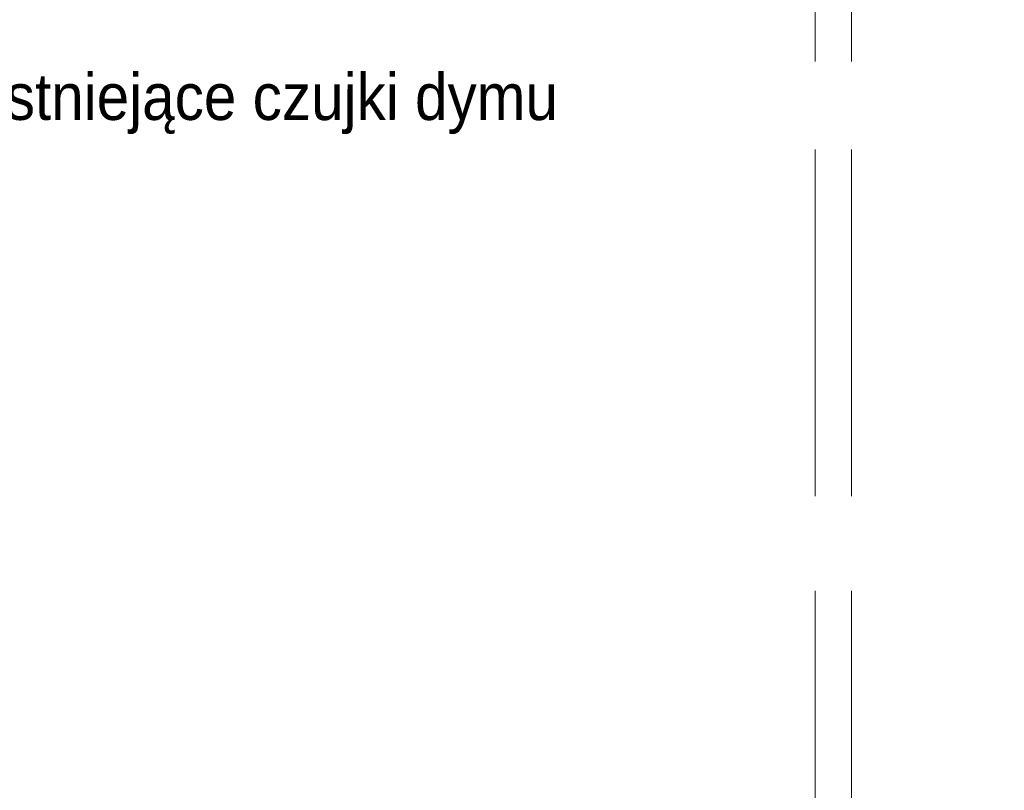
# Model space of a CAD drawing. Header units: centimetres. Extents: x 690840 to 714026, y 27673 to 40762.
# Tile 157 of 162: x 709509 to 709983, y 40020 to 40391. Entities that reach past the tile are written whole.
import ezdxf

# ---------------------------------------------------------------- set-up
doc = ezdxf.new("R2010")
doc.units = ezdxf.units.CM
doc.layers.add('Obrys powierzchni', color=50, linetype='Continuous', lineweight=9, plot=False)
doc.layers.add('Opis', color=102, linetype='Continuous', lineweight=9)
doc.layers.add('S3_ele.CD', color=7, linetype='Continuous', lineweight=5, true_color=0xff0f0f)
doc.styles.add('ARIELCE', font='arial.ttf', dxfattribs={"width": 0.9})

msp = doc.modelspace()

# ---------------------------------------------------------------- linework, layer by layer
at = {"layer": 'Obrys powierzchni', "ltscale": 1.6}
for points in [[(707809.65, 40762.32), (709909.65, 40762.32), (709909.65, 39277.32), (707809.65, 39277.32)], [(707827.15, 40744.82), (709892.15, 40744.82), (709892.15, 39294.82), (707827.15, 39294.82)]]:
    msp.add_lwpolyline(points, close=True, dxfattribs=at)

# ---------------------------------------------------------------- texts
at = {"layer": 'Opis', "color": 7, "insert": (709400.37, 40365.23), "char_height": 22.4, "width": 1158.5008, "attachment_point": 1, "rotation": 359.981, "style": 'ARIELCE'}
msp.add_mtext('{\\fArial|b0|i0|c238|p34;         – Istniejące czujki dymu}', dxfattribs=at)

# ---------------------------------------------------------------- next in the draw order: texts
at = {"layer": 'S3_ele.CD', "width": 2038.2579, "attachment_point": 1, "rotation": 359.981, "style": 'ARIELCE', "bg_fill": 2}
for insert, char_height in [((709340.81, 40360.46), 21.1127), ((708446.64, 40138.92), 15)]:
    msp.add_mtext('{\\fArial|b0|i0|c238|p34;CD}', dxfattribs=dict(at, insert=insert, char_height=char_height))

# ---------------------------------------------------------------- next in the draw order: texts
at = {"layer": 'S3_ele.CD', "insert": (708764.04, 40154.27), "char_height": 15, "width": 2038.2579, "attachment_point": 1, "rotation": 359.981, "style": 'ARIELCE', "bg_fill": 2}
msp.add_mtext('{\\fArial|b0|i0|c238|p34;CD}', dxfattribs=at)

doc.saveas('drawing.dxf')
